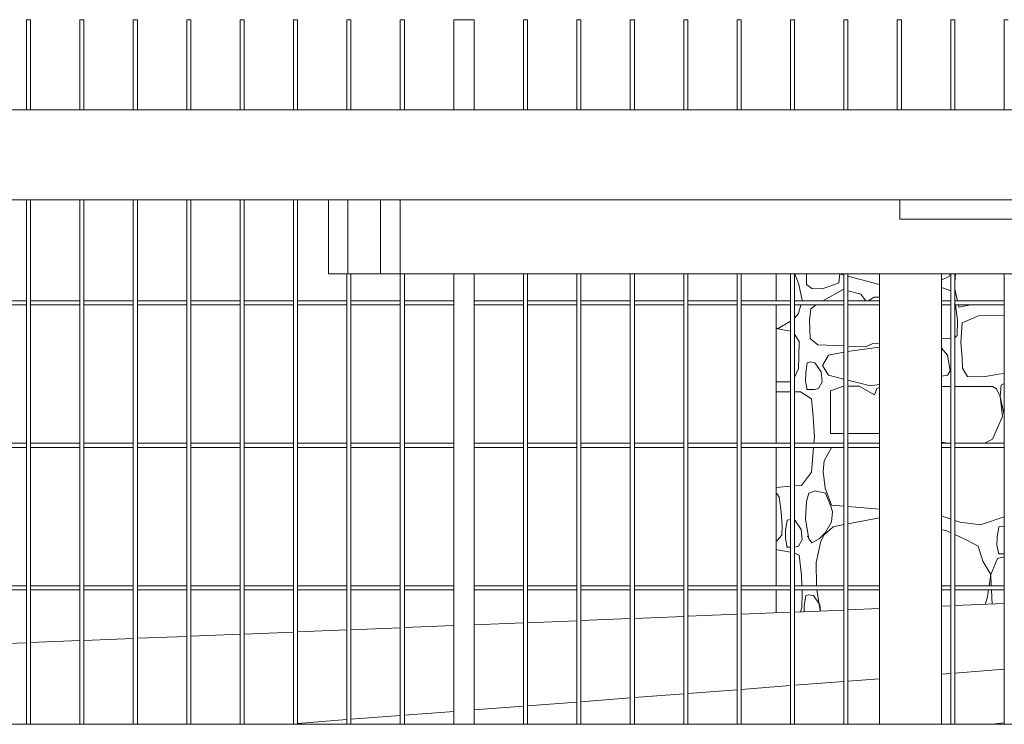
# Model space of a CAD drawing. Extents: x 169645 to 508157, y -5167 to 165945.
# Tile 90 of 130: x 183582 to 185987, y 150202 to 151922. Entities that reach past the tile are written whole.
import ezdxf

# ---------------------------------------------------------------- set-up
doc = ezdxf.new("R2010")
doc.units = 0
doc.header["$MEASUREMENT"] = 0
for name, color, linetype in [('Brise Soleil', 7, 'Continuous'), ('Maillage', 7, 'Continuous'), ('Murs Périphériques', 7, 'Continuous'), ('Plomberie Sanitaire', 7, 'Continuous'), ('Poteaux', 7, 'Continuous')]:
    doc.layers.add(name, color=color, linetype=linetype)

msp = doc.modelspace()

# ---------------------------------------------------------------- linework, layer by layer
at = {"layer": 'Brise Soleil', "linetype": 'Continuous', "lineweight": 20}
for p, q in [((184335.7, 151302.4), (184335.7, 151482.4)), ((184383.5, 151302.4), (184383.5, 151482.4)), ((184462.7, 151302.4), (184462.7, 151482.4)), ((184510.7, 151302.4), (184510.7, 151482.4)), ((185731.7, 151435.3), (185731.7, 151482.4)), ((185731.6, 151435.3), (186312.8, 151435.3)), ((184335.7, 151302.4), (184383.5, 151302.4)), ((184462.7, 151302.4), (184383.5, 151302.4)), ((184462.7, 151302.4), (184510.7, 151302.4)), ((186312.8, 151302.4), (184510.7, 151302.4))]:
    msp.add_line(p, q, dxfattribs=at)
at = {"layer": 'Maillage', "linetype": 'Continuous', "lineweight": 20}
for p, q in [((185594.9, 150481.3), (185474.5, 150476.5)), ((185681.7, 150484.8), (185604.9, 150481.7)), ((185855.8, 150491.8), (185833, 150490.8)), ((185986.3, 150497), (185865.8, 150492.2)), ((184942.7, 150455.2), (184822.2, 150450.4)), ((185073.1, 150460.5), (184952.7, 150455.6)), ((185203.6, 150465.7), (185083.1, 150460.9)), ((185334, 150470.9), (185213.6, 150466.1)), ((185464.5, 150476.1), (185344, 150471.3)), ((184380.8, 150432.8), (184260.4, 150428)), ((184511.3, 150438), (184390.8, 150433.2)), ((184641.7, 150443.2), (184521.3, 150438.4)), ((184812.2, 150450), (184691.7, 150445.2)), ((183728.6, 150406.7), (183608.1, 150401.9)), ((183859, 150411.9), (183738.6, 150407.1)), ((183989.5, 150417.1), (183869, 150412.3)), ((184119.9, 150422.3), (183999.5, 150417.5)), ((184250.4, 150427.6), (184129.9, 150422.7)), ((183598.1, 150401.5), (183477.7, 150396.7)), ((185986.3, 150336.6), (185865.8, 150327.4)), ((185681.7, 150313.3), (185604.9, 150307.5)), ((185855.8, 150326.7), (185833, 150324.9)), ((185334, 150286.7), (185213.6, 150277.5)), ((185464.5, 150296.7), (185344, 150287.5)), ((185594.9, 150306.7), (185474.5, 150297.5)), ((185073.1, 150266.8), (184952.7, 150257.5)), ((185203.6, 150276.7), (185083.1, 150267.5)), ((184812.2, 150246.8), (184691.7, 150237.6)), ((184942.7, 150256.8), (184822.2, 150247.6)), ((184380.8, 150213.8), (184260.4, 150204.6)), ((184511.3, 150223.8), (184390.8, 150214.5)), ((184641.7, 150233.7), (184521.3, 150224.5)), ((184250.4, 150203.8), (184231.9, 150202.4)), ((185955.5, 150202.4), (185986.3, 150205.7))]:
    msp.add_line(p, q, dxfattribs=at)
at = {"layer": 'Murs Périphériques', "linetype": 'Continuous', "lineweight": 20}
for p, q in [((183440.3, 151702.4), (186432.7, 151702.4)), ((186312.4, 151482.4), (183440.3, 151482.4)), ((186312.8, 151482.4), (183580.4, 151482.4)), ((185429.2, 151302.4), (185429.2, 151236.4)), ((185474.9, 151302.4), (185484.5, 151276)), ((185503.5, 151276.3), (185503.5, 151302.4)), ((185585.4, 151302.4), (185582.2, 151279.9)), ((185589.1, 151300), (185588.6, 151302.4)), ((185594.9, 151298.5), (185589.1, 151300)), ((185681.7, 151276.3), (185604.9, 151296)), ((185852.1, 151295.4), (185833, 151287.6)), ((185855.3, 151302.4), (185852.1, 151295.4)), ((185865.8, 151280.8), (185867.9, 151302.4)), ((185484.5, 151276), (185493.4, 151237.6)), ((185516.6, 151266.6), (185503.5, 151276.3)), ((185572.1, 151276.3), (185541.7, 151265.5)), ((185582.2, 151279.9), (185572.1, 151276.3)), ((185541.7, 151265.5), (185516.6, 151266.6)), ((185543.7, 151236.4), (185593.1, 151263.7)), ((185593.1, 151263.7), (185594.9, 151263.2)), ((185604.9, 151260.6), (185636.2, 151252.3)), ((185636.2, 151252.3), (185648.9, 151236.4)), ((185833, 151268.3), (185855.8, 151260.3)), ((185872.5, 151236.4), (185865.8, 151264.7)), ((185429.2, 151226.4), (185429.2, 150888.4)), ((185490.1, 151226.4), (185483.7, 151204.9)), ((185493.4, 151237.6), (185493.1, 151236.4)), ((185514.3, 151216.8), (185527.1, 151226.4)), ((185654.2, 151236.4), (185669.3, 151245.4)), ((185669.3, 151245.4), (185681.7, 151244.8)), ((185865.8, 151238.2), (185866.1, 151236.4)), ((185867.5, 151226.4), (185872.6, 151189.3)), ((185876.1, 151220.8), (185874.8, 151226.4)), ((185905.3, 151226.4), (185876.1, 151220.8)), ((185483.7, 151204.9), (185474.5, 151193.5)), ((185511.3, 151188.7), (185514.3, 151216.8)), ((185883.6, 151182.5), (185924.1, 151199.3)), ((185924.1, 151199.3), (185986.3, 151201.2)), ((185464.5, 151186.2), (185434.2, 151168.9)), ((185512.6, 151144.1), (185511.3, 151188.7)), ((185872.6, 151189.3), (185871.6, 151151.2)), ((185880.8, 151134.6), (185883.6, 151182.5)), ((185434.2, 151168.9), (185429.2, 151170)), ((185429.2, 151168.7), (185464.5, 151162.4)), ((185474.5, 151154.5), (185485.8, 151137.1)), ((185871.6, 151151.2), (185865.8, 151145.6)), ((185485.8, 151137.1), (185485, 151100.6)), ((185531.1, 151129.1), (185512.6, 151144.1)), ((185594.9, 151126.2), (185531.1, 151129.1)), ((185665.3, 151132.1), (185647.5, 151123.8)), ((185681.7, 151131.2), (185665.3, 151132.1)), ((185855.8, 151143.3), (185833, 151144.7)), ((185883.6, 151096.1), (185880.8, 151134.6)), ((185542.7, 151078), (185557.5, 151103.3)), ((185557.5, 151103.3), (185594.9, 151110.4)), ((185647.5, 151123.8), (185604.9, 151125.8)), ((185604.9, 151112.3), (185615.4, 151114.3)), ((185615.4, 151114.3), (185681.7, 151122.7)), ((185833, 151120.6), (185848.1, 151103.3)), ((185848.1, 151103.3), (185854.5, 151065.6)), ((185485, 151100.6), (185483.8, 151071)), ((185501.7, 151060.1), (185505.1, 151085.1)), ((185505.1, 151085.1), (185513.1, 151086.8)), ((185513.1, 151086.8), (185524.1, 151085.1)), ((185524.1, 151085.1), (185539.6, 151062.5)), ((185557.5, 151054.5), (185542.7, 151078)), ((185884.8, 151071.7), (185883.6, 151096.1)), ((185483.8, 151071), (185474.5, 151048.6)), ((185501, 151040.4), (185501.7, 151060.1)), ((185539.6, 151062.5), (185541.8, 151038)), ((185594.9, 151045.1), (185557.5, 151054.5)), ((185848.1, 151054.5), (185833, 151052.4)), ((185854.5, 151065.6), (185848.1, 151054.5)), ((185896.9, 151051.6), (185884.8, 151071.7)), ((185972.7, 151056.8), (185936.1, 151050.5)), ((185986.3, 151059), (185972.7, 151056.8)), ((185464.5, 151038), (185429.2, 151038)), ((185505.1, 151019.8), (185501, 151040.4)), ((185541.8, 151038), (185533, 151021.7)), ((185660, 151028.7), (185604.9, 151042.6)), ((185681.7, 151031.7), (185660, 151028.7)), ((185936.1, 151050.5), (185896.9, 151051.6)), ((185976.9, 151002.7), (185979.1, 151030.6)), ((185979.1, 151030.6), (185986.3, 151034.2)), ((185429.2, 151014.2), (185459.7, 151014.2)), ((185448.3, 151014.2), (185464.5, 151014.2)), ((185474.5, 151014.2), (185489.1, 151014.2)), ((185489.1, 151014.2), (185516, 150997)), ((185524.1, 151019.8), (185505.1, 151019.8)), ((185533, 151021.7), (185524.1, 151019.8)), ((185562, 151016.4), (185593.7, 151027.9)), ((185562, 150911.9), (185562, 151016.4)), ((185593.7, 151027.9), (185594.9, 151027.9)), ((185604.9, 151027.9), (185632, 151028.1)), ((185632, 151028.1), (185669.6, 151006.7)), ((185669.6, 151006.7), (185675.1, 151022.4)), ((185675.1, 151022.4), (185681.7, 151024.5)), ((185833, 151026.8), (185855.8, 151026.8)), ((185865.8, 151026.8), (185957.8, 151026.8)), ((185957.8, 151026.8), (185967.7, 151021.4)), ((185967.7, 151021.4), (185976.9, 151002.7)), ((185516, 150997), (185519.9, 150952.8)), ((185976.9, 151002.7), (185982.2, 150953.7)), ((185986.3, 150958.2), (185976.9, 151002.7)), ((185519.9, 150952.8), (185522.8, 150902.9)), ((185982.2, 150953.7), (185957.8, 150898.7)), ((185594.9, 150911.9), (185562, 150911.9)), ((185681.7, 150911.9), (185604.9, 150911.9)), ((185522.8, 150902.9), (185521.7, 150888.4)), ((185849.4, 150888.4), (185833, 150890.7)), ((185940.3, 150889.3), (185931.9, 150888.4)), ((185957.8, 150898.7), (185940.3, 150889.3)), ((185429.2, 150878.4), (185429.2, 150540.4)), ((185520.9, 150878.4), (185516, 150817.5)), ((185546.9, 150845.2), (185564.6, 150878.2)), ((185564.6, 150878.2), (185594.9, 150878.2)), ((185604.9, 150878.2), (185681.7, 150878.2)), ((185833, 150878.2), (185855.8, 150878.2)), ((185865.8, 150878.2), (185986.3, 150878.2)), ((185544.1, 150819.5), (185546.9, 150845.2)), ((185516, 150817.5), (185491.3, 150785.6)), ((185549.2, 150779.2), (185544.1, 150819.5)), ((185464.5, 150783.4), (185429.2, 150780.5)), ((185429.2, 150765.7), (185431.3, 150765.4)), ((185431.3, 150765.4), (185437.1, 150756.9)), ((185491.3, 150785.6), (185474.5, 150784.2)), ((185503.3, 150746.2), (185509.1, 150766.7)), ((185509.1, 150766.7), (185524.4, 150772.4)), ((185524.4, 150772.4), (185550.2, 150766.7)), ((185564.6, 150737.6), (185549.2, 150779.2)), ((185550.2, 150766.7), (185563.8, 150732.5)), ((185437.1, 150756.9), (185441.5, 150721.4)), ((185501.1, 150703.4), (185503.3, 150746.2)), ((185441.5, 150721.4), (185444.4, 150686.2)), ((185563.8, 150732.5), (185566.8, 150721.1)), ((185566.8, 150721.1), (185564.5, 150696.4)), ((185594.9, 150735), (185564.6, 150737.6)), ((185681.7, 150727.4), (185604.9, 150734.1)), ((185452.6, 150675.3), (185456.1, 150700.4)), ((185456.1, 150700.4), (185464, 150702)), ((185464, 150702), (185464.5, 150701.9)), ((185474.5, 150700.5), (185475, 150700.4)), ((185475, 150700.4), (185490.6, 150677.8)), ((185509.1, 150655), (185501.1, 150703.4)), ((185564.5, 150696.4), (185550, 150670.3)), ((185604.9, 150691.7), (185681.7, 150706.3)), ((185855.8, 150703.3), (185833, 150711.1)), ((185879.3, 150695.4), (185865.8, 150700)), ((185928.8, 150689), (185879.3, 150695.4)), ((185986.3, 150708.9), (185928.8, 150689)), ((185444.4, 150686.2), (185443.4, 150663.9)), ((185451.9, 150655.7), (185452.6, 150675.3)), ((185490.6, 150677.8), (185492.8, 150653.2)), ((185550, 150670.3), (185534.9, 150655)), ((185546.9, 150665), (185568.6, 150684.8)), ((185568.6, 150684.8), (185594.9, 150689.8)), ((185833, 150677.8), (185846.2, 150674.3)), ((185846.2, 150674.3), (185855.8, 150669.9)), ((185969.6, 150659.1), (185973.1, 150684.2)), ((185973.1, 150684.2), (185981, 150685.8)), ((185981, 150685.8), (185986.3, 150685.1)), ((185431.3, 150650.5), (185429.2, 150649.7)), ((185443.4, 150663.9), (185431.3, 150650.5)), ((185456.1, 150635), (185451.9, 150655.7)), ((185492.8, 150653.2), (185484, 150637)), ((185516.9, 150645.1), (185509.1, 150655)), ((185534.9, 150655), (185516.9, 150645.1)), ((185527.5, 150597.7), (185538.6, 150649.8)), ((185538.6, 150649.8), (185546.9, 150665)), ((185865.8, 150665.3), (185893.9, 150652.5)), ((185893.9, 150652.5), (185923.1, 150637.3)), ((185968.9, 150639.5), (185969.6, 150659.1)), ((185429.2, 150628.8), (185432.2, 150628)), ((185432.2, 150628), (185464.5, 150622.7)), ((185464.5, 150635), (185456.1, 150635)), ((185475, 150635), (185474.5, 150635)), ((185484, 150637), (185475, 150635)), ((185923.1, 150637.3), (185934.1, 150601)), ((185973.1, 150618.9), (185968.9, 150639.5)), ((185474.5, 150620.5), (185485.8, 150614.9)), ((185485.8, 150614.9), (185491.4, 150566.1)), ((185528.2, 150540.4), (185527.5, 150597.7)), ((185934.1, 150601), (185953.8, 150568.2)), ((185953.8, 150568.2), (185970.4, 150607.1)), ((185970.4, 150607.1), (185986.3, 150611)), ((185986.3, 150618.9), (185973.1, 150618.9)), ((185491.4, 150566.1), (185492.4, 150540.4)), ((185953.8, 150568.2), (185949.6, 150540.4)), ((185955, 150540.4), (185953.8, 150568.2)), ((185429.2, 150530.4), (185429.2, 150474.7)), ((185492.8, 150530.4), (185493.2, 150521.5)), ((185536.6, 150480.2), (185528.6, 150530.4)), ((185948, 150530.4), (185945.5, 150513.9)), ((185956.9, 150495.8), (185955.4, 150530.4)), ((185493.2, 150521.5), (185492.3, 150487.7)), ((185498.2, 150491.7), (185501.7, 150516.8)), ((185501.7, 150516.8), (185509.6, 150518.4)), ((185509.6, 150518.4), (185520.6, 150516.8)), ((185520.6, 150516.8), (185536.2, 150494.2)), ((185945.5, 150513.9), (185939.7, 150495.1)), ((185492.3, 150487.7), (185488.8, 150477.1)), ((185497.7, 150477.4), (185498.2, 150491.7)), ((185536.2, 150494.2), (185537.5, 150479)), ((185538.6, 150479.1), (185536.6, 150480.2)), ((193881.1, 150202.4), (182037.8, 150202.4))]:
    msp.add_line(p, q, dxfattribs=at)
for p in [(185505.1, 151019.8), (185506.6, 150661.2), (185456.1, 150635), (185973.1, 150618.9)]:
    msp.add_point(p, dxfattribs=at)
at = {"layer": 'Plomberie Sanitaire', "linetype": 'Continuous', "lineweight": 20}
for p, q in [((183598.1, 151702.4), (183598.1, 151922.4)), ((183598.1, 151922.4), (183608.1, 151922.4)), ((183608.1, 151922.4), (183608.1, 151702.4)), ((183728.6, 151702.4), (183728.6, 151922.4)), ((183728.6, 151922.4), (183738.6, 151922.4)), ((183738.6, 151922.4), (183738.6, 151702.4)), ((183859, 151702.4), (183859, 151922.4)), ((183859, 151922.4), (183869, 151922.4)), ((183869, 151922.4), (183869, 151702.4)), ((183989.5, 151702.4), (183989.5, 151922.4)), ((183989.5, 151922.4), (183999.5, 151922.4)), ((183999.5, 151922.4), (183999.5, 151702.4)), ((184119.9, 151702.4), (184119.9, 151922.4)), ((184119.9, 151922.4), (184129.9, 151922.4)), ((184129.9, 151922.4), (184129.9, 151702.4)), ((184250.4, 151702.4), (184250.4, 151922.4)), ((184250.4, 151922.4), (184260.4, 151922.4)), ((184260.4, 151922.4), (184260.4, 151702.4)), ((184380.8, 151702.4), (184380.8, 151922.4)), ((184380.8, 151922.4), (184390.8, 151922.4)), ((184390.8, 151922.4), (184390.8, 151702.4)), ((184511.3, 151702.4), (184511.3, 151922.4)), ((184511.3, 151922.4), (184521.3, 151922.4)), ((184521.3, 151922.4), (184521.3, 151702.4)), ((184641.7, 151702.4), (184641.7, 151922.4)), ((184641.7, 151922.4), (184691.7, 151922.4)), ((184691.7, 151922.4), (184691.7, 151702.4)), ((184812.2, 151702.4), (184812.2, 151922.4)), ((184812.2, 151922.4), (184822.2, 151922.4)), ((184822.2, 151922.4), (184822.2, 151702.4)), ((184942.7, 151702.4), (184942.7, 151922.4)), ((184942.7, 151922.4), (184952.7, 151922.4)), ((184952.7, 151922.4), (184952.7, 151702.4)), ((185073.1, 151702.4), (185073.1, 151922.4)), ((185073.1, 151922.4), (185083.1, 151922.4)), ((185083.1, 151922.4), (185083.1, 151702.4)), ((185203.6, 151702.4), (185203.6, 151922.4)), ((185203.6, 151922.4), (185213.6, 151922.4)), ((185213.6, 151922.4), (185213.6, 151702.4)), ((185334, 151702.4), (185334, 151922.4)), ((185334, 151922.4), (185344, 151922.4)), ((185344, 151922.4), (185344, 151702.4)), ((185464.5, 151702.4), (185464.5, 151922.4)), ((185464.5, 151922.4), (185474.5, 151922.4)), ((185474.5, 151922.4), (185474.5, 151702.4)), ((185594.9, 151702.4), (185594.9, 151922.4)), ((185594.9, 151922.4), (185604.9, 151922.4)), ((185604.9, 151922.4), (185604.9, 151702.4)), ((185725.4, 151702.4), (185725.4, 151922.4)), ((185725.4, 151922.4), (185735.4, 151922.4)), ((185735.4, 151922.4), (185735.4, 151702.4)), ((185855.8, 151702.4), (185855.8, 151922.4)), ((185855.8, 151922.4), (185865.8, 151922.4)), ((185865.8, 151922.4), (185865.8, 151702.4)), ((185986.3, 151702.4), (185986.3, 151922.4)), ((185986.3, 151922.4), (185996.3, 151922.4)), ((183598.1, 150202.4), (183598.1, 151482.4)), ((183608.1, 151482.4), (183608.1, 150202.4)), ((183728.6, 150202.4), (183728.6, 151482.4)), ((183738.6, 151482.4), (183738.6, 150202.4)), ((183859, 150202.4), (183859, 151482.4)), ((183869, 151482.4), (183869, 150202.4)), ((183989.5, 150202.4), (183989.5, 151482.4)), ((183999.5, 151482.4), (183999.5, 150202.4)), ((184119.9, 150202.4), (184119.9, 151482.4)), ((184129.9, 151482.4), (184129.9, 150202.4)), ((184250.4, 150202.4), (184250.4, 151482.4)), ((184260.4, 151482.4), (184260.4, 150202.4)), ((184380.8, 150202.4), (184380.8, 151302.4)), ((184390.8, 151302.4), (184390.8, 150202.4)), ((184511.3, 150202.4), (184511.3, 151302.4)), ((184521.3, 151302.4), (184521.3, 150202.4)), ((184641.7, 150202.4), (184641.7, 151302.4)), ((184691.7, 151302.4), (184691.7, 150202.4)), ((184812.2, 150202.4), (184812.2, 151302.4)), ((184822.2, 151302.4), (184822.2, 150202.4)), ((184942.7, 150202.4), (184942.7, 151302.4)), ((184952.7, 151302.4), (184952.7, 150202.4)), ((185073.1, 150202.4), (185073.1, 151302.4)), ((185083.1, 151302.4), (185083.1, 150202.4)), ((185203.6, 150202.4), (185203.6, 151302.4)), ((185213.6, 151302.4), (185213.6, 150202.4)), ((185334, 150202.4), (185334, 151302.4)), ((185344, 151302.4), (185344, 150202.4)), ((185464.5, 150202.4), (185464.5, 151302.4)), ((185474.5, 151302.4), (185474.5, 150202.4)), ((185594.9, 150202.4), (185594.9, 151302.4)), ((185604.9, 151302.4), (185604.9, 150202.4)), ((185855.8, 150202.4), (185855.8, 151302.4)), ((185865.8, 151302.4), (185865.8, 150202.4)), ((185986.3, 150202.4), (185986.3, 151302.4)), ((183477.7, 151236.4), (183598.1, 151236.4)), ((183598.1, 151226.4), (183477.7, 151226.4)), ((183608.1, 151236.4), (183728.6, 151236.4)), ((183728.6, 151226.4), (183608.1, 151226.4)), ((183738.6, 151236.4), (183859, 151236.4)), ((183859, 151226.4), (183738.6, 151226.4)), ((183869, 151236.4), (183989.5, 151236.4)), ((183989.5, 151226.4), (183869, 151226.4)), ((183999.5, 151236.4), (184119.9, 151236.4)), ((184119.9, 151226.4), (183999.5, 151226.4)), ((184129.9, 151236.4), (184250.4, 151236.4)), ((184250.4, 151226.4), (184129.9, 151226.4)), ((184260.4, 151236.4), (184380.8, 151236.4)), ((184380.8, 151226.4), (184260.4, 151226.4)), ((184390.8, 151236.4), (184511.3, 151236.4)), ((184511.3, 151226.4), (184390.8, 151226.4)), ((184521.3, 151236.4), (184641.7, 151236.4)), ((184641.7, 151226.4), (184521.3, 151226.4)), ((184691.7, 151236.4), (184812.2, 151236.4)), ((184812.2, 151226.4), (184691.7, 151226.4)), ((184822.2, 151236.4), (184942.7, 151236.4)), ((184942.7, 151226.4), (184822.2, 151226.4)), ((184952.7, 151236.4), (185073.1, 151236.4)), ((185073.1, 151226.4), (184952.7, 151226.4)), ((185083.1, 151236.4), (185203.6, 151236.4)), ((185203.6, 151226.4), (185083.1, 151226.4)), ((185213.6, 151236.4), (185334, 151236.4)), ((185334, 151226.4), (185213.6, 151226.4)), ((185344, 151236.4), (185464.5, 151236.4)), ((185464.5, 151226.4), (185344, 151226.4)), ((185474.5, 151236.4), (185594.9, 151236.4)), ((185594.9, 151226.4), (185474.5, 151226.4)), ((185604.9, 151236.4), (185681.7, 151236.4)), ((185681.7, 151226.4), (185604.9, 151226.4)), ((185833, 151236.4), (185855.8, 151236.4)), ((185855.8, 151226.4), (185833, 151226.4)), ((185865.8, 151236.4), (185986.3, 151236.4)), ((185986.3, 151226.4), (185865.8, 151226.4)), ((183477.7, 150888.4), (183598.1, 150888.4)), ((183608.1, 150888.4), (183728.6, 150888.4)), ((183738.6, 150888.4), (183859, 150888.4)), ((183869, 150888.4), (183989.5, 150888.4)), ((183999.5, 150888.4), (184119.9, 150888.4)), ((184129.9, 150888.4), (184250.4, 150888.4)), ((184260.4, 150888.4), (184380.8, 150888.4)), ((184390.8, 150888.4), (184511.3, 150888.4)), ((184521.3, 150888.4), (184641.7, 150888.4)), ((184691.7, 150888.4), (184812.2, 150888.4)), ((184822.2, 150888.4), (184942.7, 150888.4)), ((184952.7, 150888.4), (185073.1, 150888.4)), ((185083.1, 150888.4), (185203.6, 150888.4)), ((185213.6, 150888.4), (185334, 150888.4)), ((185344, 150888.4), (185464.5, 150888.4)), ((185474.5, 150888.4), (185594.9, 150888.4)), ((185604.9, 150888.4), (185681.7, 150888.4)), ((185833, 150888.4), (185855.8, 150888.4)), ((185865.8, 150888.4), (185986.3, 150888.4)), ((183598.1, 150878.4), (183477.7, 150878.4)), ((183728.6, 150878.4), (183608.1, 150878.4)), ((183859, 150878.4), (183738.6, 150878.4)), ((183989.5, 150878.4), (183869, 150878.4)), ((184119.9, 150878.4), (183999.5, 150878.4)), ((184250.4, 150878.4), (184129.9, 150878.4)), ((184380.8, 150878.4), (184260.4, 150878.4)), ((184511.3, 150878.4), (184390.8, 150878.4)), ((184641.7, 150878.4), (184521.3, 150878.4)), ((184812.2, 150878.4), (184691.7, 150878.4)), ((184942.7, 150878.4), (184822.2, 150878.4)), ((185073.1, 150878.4), (184952.7, 150878.4)), ((185203.6, 150878.4), (185083.1, 150878.4)), ((185334, 150878.4), (185213.6, 150878.4)), ((185464.5, 150878.4), (185344, 150878.4)), ((185594.9, 150878.4), (185474.5, 150878.4)), ((185681.7, 150878.4), (185604.9, 150878.4)), ((185855.8, 150878.4), (185833, 150878.4)), ((185986.3, 150878.4), (185865.8, 150878.4)), ((183477.7, 150540.4), (183598.1, 150540.4)), ((183598.1, 150530.4), (183477.7, 150530.4)), ((183608.1, 150540.4), (183728.6, 150540.4)), ((183728.6, 150530.4), (183608.1, 150530.4)), ((183738.6, 150540.4), (183859, 150540.4)), ((183859, 150530.4), (183738.6, 150530.4)), ((183869, 150540.4), (183989.5, 150540.4)), ((183989.5, 150530.4), (183869, 150530.4)), ((183999.5, 150540.4), (184119.9, 150540.4)), ((184119.9, 150530.4), (183999.5, 150530.4)), ((184129.9, 150540.4), (184250.4, 150540.4)), ((184250.4, 150530.4), (184129.9, 150530.4)), ((184260.4, 150540.4), (184380.8, 150540.4)), ((184380.8, 150530.4), (184260.4, 150530.4)), ((184390.8, 150540.4), (184511.3, 150540.4)), ((184511.3, 150530.4), (184390.8, 150530.4)), ((184521.3, 150540.4), (184641.7, 150540.4)), ((184641.7, 150530.4), (184521.3, 150530.4)), ((184691.7, 150540.4), (184812.2, 150540.4)), ((184812.2, 150530.4), (184691.7, 150530.4)), ((184822.2, 150540.4), (184942.7, 150540.4)), ((184942.7, 150530.4), (184822.2, 150530.4)), ((184952.7, 150540.4), (185073.1, 150540.4)), ((185073.1, 150530.4), (184952.7, 150530.4)), ((185083.1, 150540.4), (185203.6, 150540.4)), ((185203.6, 150530.4), (185083.1, 150530.4)), ((185213.6, 150540.4), (185334, 150540.4)), ((185334, 150530.4), (185213.6, 150530.4)), ((185344, 150540.4), (185464.5, 150540.4)), ((185464.5, 150530.4), (185344, 150530.4)), ((185474.5, 150540.4), (185594.9, 150540.4)), ((185594.9, 150530.4), (185474.5, 150530.4)), ((185604.9, 150540.4), (185681.7, 150540.4)), ((185681.7, 150530.4), (185604.9, 150530.4)), ((185833, 150540.4), (185855.8, 150540.4)), ((185855.8, 150530.4), (185833, 150530.4)), ((185865.8, 150540.4), (185986.3, 150540.4)), ((185986.3, 150530.4), (185865.8, 150530.4))]:
    msp.add_line(p, q, dxfattribs=at)
at = {"layer": 'Poteaux', "linetype": 'Continuous', "lineweight": 20}
for p, q in [((185681.7, 150202.4), (185681.7, 151302.4)), ((185833, 150202.4), (185833, 151302.4))]:
    msp.add_line(p, q, dxfattribs=at)

doc.saveas('drawing.dxf')
